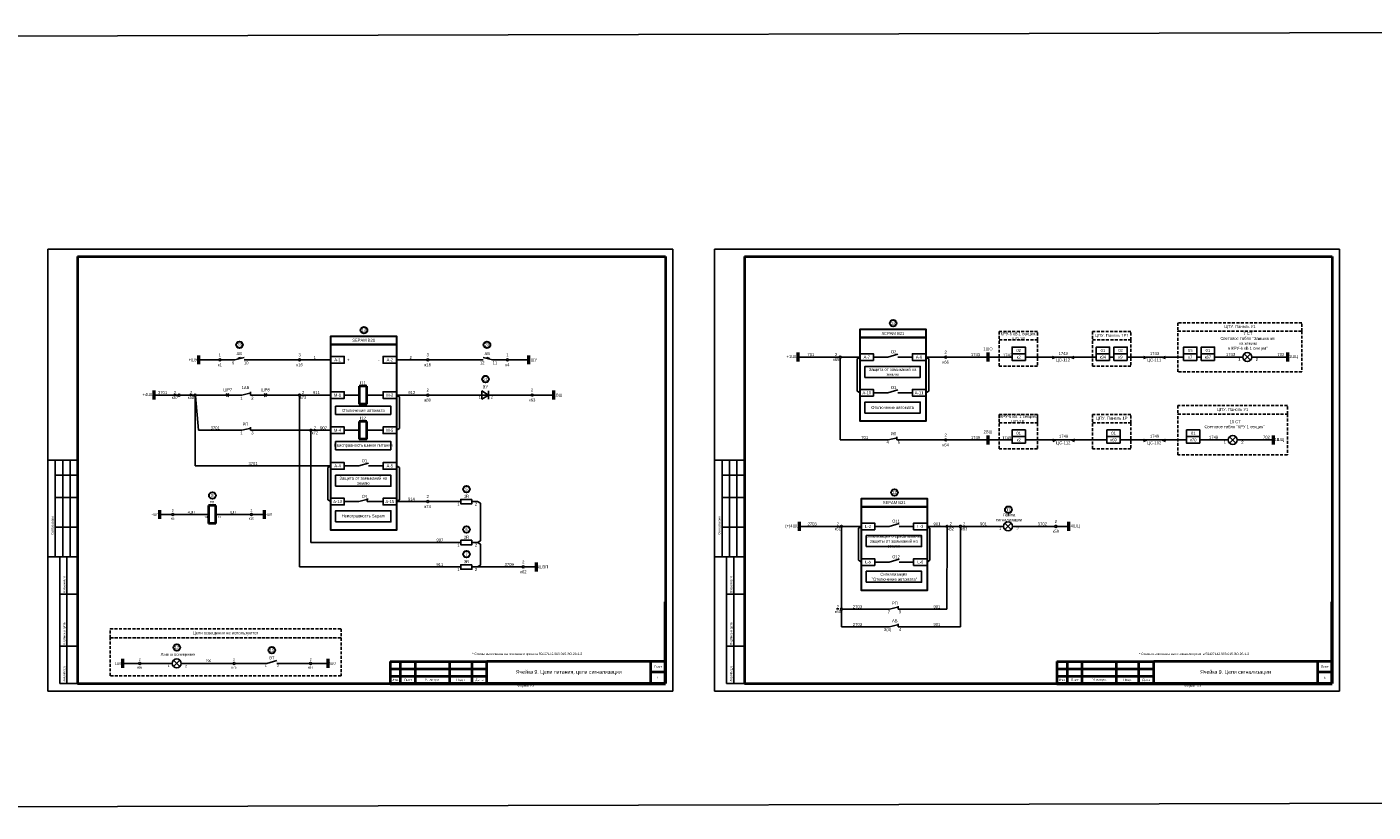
# Model space of a CAD drawing. Header units: millimetres. Extents: x 7700 to 12777, y -2533 to 2568.
# Tile 9 of 74: x 9127 to 10031, y -1612 to -1084. Entities that reach past the tile are written whole.
import ezdxf
from ezdxf.enums import TextEntityAlignment as Align

# ---------------------------------------------------------------- set-up
doc = ezdxf.new("R2010")
doc.units = ezdxf.units.MM
doc.linetypes.add('JIS_02_2.0', pattern=[3, 2, -1])
doc.layers.add('основная 0.5', color=7, linetype='Continuous', lineweight=50)
doc.styles.add('SIMPLEX', font='txt', dxfattribs={"height": 5})

msp = doc.modelspace()

# ---------------------------------------------------------------- hatches: boundary and pattern name
h = msp.add_hatch(color=256)
h.dxf.hatch_style = 1
h.paths.add_polyline_path([(9815.73, -1305.27), (9818.08, -1306.27), (9815.73, -1307.27)])
h = msp.add_hatch(color=256)
h.dxf.hatch_style = 1
h.paths.add_polyline_path([(9830.42, -1307.27), (9828.08, -1306.27), (9830.42, -1305.27)])
h = msp.add_hatch(color=256)
h.dxf.hatch_style = 1
h.paths.add_polyline_path([(9877.09, -1305.27), (9879.43, -1306.27), (9877.09, -1307.27)])
h = msp.add_hatch(color=256)
h.dxf.hatch_style = 1
h.paths.add_polyline_path([(9891.77, -1307.27), (9889.43, -1306.27), (9891.77, -1305.27)])
h = msp.add_hatch(color=256)
h.dxf.hatch_style = 1
h.paths.add_polyline_path([(9816.01, -1360.96), (9818.35, -1361.96), (9816.01, -1362.96)])
h = msp.add_hatch(color=256)
h.dxf.hatch_style = 1
h.paths.add_polyline_path([(9830.7, -1362.96), (9828.35, -1361.96), (9830.7, -1360.96)])
h = msp.add_hatch(color=256)
h.dxf.hatch_style = 1
h.paths.add_polyline_path([(9877.09, -1360.96), (9879.43, -1361.96), (9877.09, -1362.96)])
h = msp.add_hatch(color=256)
h.dxf.hatch_style = 1
h.paths.add_polyline_path([(9891.77, -1362.96), (9889.43, -1361.96), (9891.77, -1360.96)])

# ---------------------------------------------------------------- linework, layer by layer
for p, q in [((9140.68, -1530.78), (9140.68, -1233.73)), ((9140.68, -1233.73), (9560.69, -1233.73)), ((9140.68, -1530.78), (9140.68, -1233.73)), ((9560.69, -1530.78), (9560.69, -1233.73)), ((9560.69, -1530.78), (9560.69, -1233.73)), ((9588.8, -1530.78), (9588.8, -1233.73)), ((9588.8, -1233.73), (10008.81, -1233.73)), ((9588.8, -1530.78), (9588.8, -1233.73)), ((10008.81, -1530.78), (10008.81, -1233.73)), ((10008.81, -1530.78), (10008.81, -1233.73)), ((9242.04, -1308.12), (9255.68, -1308.12)), ((9266.36, -1308.12), (9256.94, -1308.12)), ((9268.54, -1306.96), (9268.69, -1307.57)), ((9270.23, -1306.54), (9270.39, -1307.16)), ((9272.71, -1308.12), (9309.25, -1308.12)), ((9310.5, -1308.12), (9330.87, -1308.12)), ((9395.37, -1308.12), (9375, -1308.12)), ((9433.16, -1308.12), (9396.63, -1308.12)), ((9435.64, -1306.54), (9435.48, -1307.16)), ((9437.34, -1306.96), (9437.18, -1307.57)), ((9439.51, -1308.12), (9448.93, -1308.12)), ((9463.83, -1308.12), (9450.19, -1308.12)), ((9673.2, -1306.9), (9673.2, -1361.96)), ((9673.83, -1306.27), (9686.6, -1306.27)), ((9684.63, -1307.41), (9684.62, -1329.09)), ((9686.6, -1306.27), (9684.63, -1307.41)), ((9705.32, -1306.28), (9695.58, -1306.28)), ((9711.99, -1304.42), (9705.32, -1306.28)), ((9721.71, -1306.28), (9711.99, -1306.28)), ((9743.47, -1306.27), (9730.69, -1306.27)), ((9730.71, -1306.28), (9732.68, -1307.42)), ((9744.72, -1306.27), (9772.48, -1306.27)), ((9788.68, -1306.27), (9772.48, -1306.27)), ((9815.73, -1307.27), (9818.08, -1306.27)), ((9828.08, -1306.27), (9830.42, -1307.27)), ((9857.11, -1306.27), (9854.27, -1306.27)), ((9903.99, -1306.27), (9866.11, -1306.27)), ((9877.09, -1307.27), (9879.43, -1306.27)), ((9889.43, -1306.27), (9891.77, -1307.27)), ((9915.83, -1306.27), (9912.99, -1306.27)), ((9943.76, -1306.27), (9924.83, -1306.27)), ((9973.82, -1306.27), (9949.76, -1306.27)), ((9432.46, -1331.77), (9432.46, -1329.04)), ((9432.46, -1329.04), (9436.93, -1331.77)), ((9436.93, -1331.77), (9436.93, -1329.04)), ((9686.59, -1330.23), (9684.62, -1329.09)), ((9711.99, -1328.38), (9705.32, -1330.24)), ((9239.68, -1379.41), (9239.68, -1332.43)), ((9239.93, -1332.41), (9241.94, -1355.47)), ((9309.87, -1332.43), (9309.87, -1447.3)), ((9310.5, -1331.8), (9330.88, -1331.8)), ((9349.96, -1331.77), (9339.87, -1331.8)), ((9366, -1331.77), (9354.96, -1331.77)), ((9375, -1331.77), (9376.97, -1332.91)), ((9375, -1331.77), (9395.37, -1331.77)), ((9376.97, -1332.91), (9376.97, -1354.3)), ((9396.63, -1331.77), (9465.57, -1331.77)), ((9432.46, -1331.77), (9432.46, -1334.51)), ((9436.93, -1331.77), (9432.46, -1334.51)), ((9436.93, -1331.77), (9436.93, -1334.51)), ((9466.83, -1331.77), (9480.47, -1331.77)), ((9705.32, -1330.24), (9695.58, -1330.24)), ((9721.71, -1330.24), (9711.99, -1330.24)), ((9317.47, -1356.1), (9317.47, -1430.89)), ((9318.1, -1355.47), (9330.88, -1355.47)), ((9349.96, -1355.44), (9339.87, -1355.47)), ((9366, -1355.44), (9354.96, -1355.44)), ((9375, -1355.44), (9376.97, -1354.3)), ((9705.47, -1361.96), (9673.2, -1361.96)), ((9711.26, -1361.96), (9743.47, -1361.96)), ((9744.72, -1361.96), (9772.48, -1361.96)), ((9788.68, -1361.96), (9772.48, -1361.96)), ((9816.01, -1362.96), (9818.35, -1361.96)), ((9828.35, -1361.96), (9830.7, -1362.96)), ((9877.09, -1362.96), (9879.43, -1361.96)), ((9889.43, -1361.96), (9891.77, -1362.96)), ((9934.05, -1361.96), (9915, -1361.96)), ((9964.11, -1361.96), (9940.05, -1361.96)), ((9160.68, -1375.54), (9140.68, -1375.54)), ((9145.68, -1440.54), (9145.68, -1375.54)), ((9150.68, -1440.54), (9150.68, -1375.54)), ((9155.68, -1440.54), (9155.68, -1375.54)), ((9239.68, -1379.41), (9330.89, -1379.4)), ((9328.92, -1380.54), (9328.91, -1402.22)), ((9330.89, -1379.4), (9328.92, -1380.54)), ((9349.61, -1379.41), (9339.87, -1379.41)), ((9356.28, -1377.55), (9349.61, -1379.41)), ((9366, -1379.41), (9356.28, -1379.41)), ((9375, -1379.41), (9376.97, -1380.55)), ((9376.97, -1380.55), (9376.97, -1402.23)), ((9608.8, -1375.54), (9588.8, -1375.54)), ((9593.8, -1440.54), (9593.8, -1375.54)), ((9598.8, -1440.54), (9598.8, -1375.54)), ((9603.8, -1440.54), (9603.8, -1375.54)), ((9145.68, -1385.54), (9160.68, -1385.54)), ((9593.8, -1385.54), (9608.8, -1385.54)), ((9145.68, -1400.54), (9160.68, -1400.54)), ((9330.88, -1403.36), (9328.91, -1402.22)), ((9375, -1403.37), (9376.97, -1402.23)), ((9593.8, -1400.54), (9608.8, -1400.54)), ((9349.61, -1403.37), (9339.87, -1403.37)), ((9366, -1403.37), (9355.4, -1403.37)), ((9375, -1403.37), (9395.37, -1403.37)), ((9396.63, -1403.37), (9418.14, -1403.37)), ((9425.68, -1403.37), (9429.52, -1403.37)), ((9429.52, -1403.37), (9431.49, -1404.52)), ((9431.49, -1404.52), (9431.49, -1429.75)), ((9215.88, -1412.05), (9223.95, -1412.05)), ((9225.28, -1412.05), (9248.56, -1412.05)), ((9253.56, -1412.05), (9276.84, -1412.05)), ((9278.17, -1412.05), (9286.24, -1412.05)), ((9674.68, -1420.03), (9687.46, -1420.03)), ((9687.48, -1420.02), (9685.5, -1421.16)), ((9706.19, -1420.03), (9696.46, -1420.03)), ((9712.86, -1418.16), (9706.19, -1420.03)), ((9744.34, -1420.02), (9731.56, -1420.02)), ((9731.58, -1420.03), (9733.55, -1421.17)), ((9745.62, -1420.03), (9753.31, -1420.03)), ((9789.04, -1420.03), (9817.45, -1420.03)), ((9818.78, -1420.03), (9826.86, -1420.03)), ((9145.68, -1420.54), (9160.68, -1420.54)), ((9593.8, -1420.54), (9608.8, -1420.54)), ((9674.05, -1420.66), (9674.05, -1475.05)), ((9685.5, -1421.16), (9685.49, -1442.84)), ((9733.55, -1421.17), (9733.55, -1442.85)), ((9744.99, -1420.66), (9744.95, -1475.68)), ((9753.97, -1420.69), (9753.97, -1487.56)), ((9317.47, -1430.89), (9418.14, -1430.89)), ((9425.68, -1430.89), (9429.52, -1430.89)), ((9429.52, -1430.89), (9431.49, -1429.75)), ((9429.52, -1430.89), (9431.49, -1432.04)), ((9431.49, -1432.04), (9431.49, -1446.16)), ((9140.68, -1440.54), (9160.68, -1440.54)), ((9148.68, -1525.73), (9148.68, -1440.54)), ((9153.55, -1525.73), (9153.55, -1440.54)), ((9309.87, -1447.3), (9418.14, -1447.3)), ((9425.68, -1447.3), (9429.52, -1447.3)), ((9429.52, -1447.3), (9431.49, -1446.16)), ((9429.52, -1447.3), (9459.56, -1447.3)), ((9460.89, -1447.3), (9468.96, -1447.3)), ((9588.8, -1440.54), (9608.8, -1440.54)), ((9596.8, -1525.73), (9596.8, -1440.54)), ((9601.67, -1525.73), (9601.67, -1440.54)), ((9687.46, -1443.98), (9685.49, -1442.84)), ((9712.86, -1442.13), (9706.19, -1443.99)), ((9722.58, -1443.99), (9712.86, -1443.99)), ((9731.58, -1443.99), (9733.55, -1442.85)), ((9148.68, -1465.54), (9160.68, -1465.54)), ((9596.8, -1465.54), (9608.8, -1465.54)), ((9674.05, -1476.31), (9674.05, -1487.56)), ((9706.33, -1475.68), (9674.68, -1475.68)), ((9712.12, -1475.68), (9744.95, -1475.68)), ((9706.33, -1487.56), (9674.05, -1487.56)), ((9712.12, -1487.56), (9753.97, -1487.56)), ((9148.68, -1500.54), (9160.68, -1500.54)), ((9596.8, -1500.54), (9608.8, -1500.54)), ((9229.47, -1514.25), (9225.22, -1510.02)), ((9225.24, -1514.27), (9229.45, -1510)), ((9294.54, -1510.27), (9287.87, -1512.13)), ((9190.86, -1512.13), (9201.74, -1512.13)), ((9203.07, -1512.13), (9224.34, -1512.13)), ((9230.34, -1512.13), (9265.16, -1512.13)), ((9266.49, -1512.13), (9287.87, -1512.13)), ((9316.62, -1512.13), (9294.54, -1512.13)), ((9328.83, -1512.13), (9317.95, -1512.13)), ((9148.68, -1525.73), (9160.68, -1525.73)), ((9596.8, -1525.73), (9608.8, -1525.73)), ((9140.68, -1530.78), (9560.69, -1530.78)), ((9588.8, -1530.78), (10008.81, -1530.78))]:
    msp.add_line(p, q)
at = {"lineweight": 40}
for p, q in [((9160.68, -1238.73), (9555.77, -1238.73)), ((9555.77, -1238.73), (9555.77, -1525.73)), ((9608.8, -1238.73), (10003.89, -1238.73)), ((10003.89, -1238.73), (10003.89, -1525.73)), ((9354.96, -1325.8), (9349.96, -1325.8)), ((9349.96, -1325.8), (9349.96, -1337.8)), ((9354.96, -1337.8), (9354.96, -1325.8)), ((9354.96, -1337.8), (9349.96, -1337.8)), ((9354.96, -1349.47), (9349.96, -1349.47)), ((9349.96, -1349.47), (9349.96, -1361.47)), ((9354.96, -1361.47), (9354.96, -1349.47)), ((9354.96, -1361.47), (9349.96, -1361.47)), ((9253.56, -1406.05), (9248.56, -1406.05)), ((9248.56, -1406.05), (9248.56, -1418.05)), ((9253.56, -1418.05), (9253.56, -1406.05)), ((9253.56, -1418.05), (9248.56, -1418.05)), ((9370.77, -1510.74), (9435.77, -1510.74)), ((9545.77, -1510.73), (9545.77, -1525.73)), ((9818.89, -1510.74), (9883.89, -1510.74)), ((9993.89, -1510.73), (9993.89, -1525.73)), ((9370.77, -1515.74), (9435.77, -1515.74)), ((9545.77, -1517.73), (9555.77, -1517.73)), ((9818.89, -1515.74), (9883.89, -1515.74)), ((9993.89, -1517.73), (10003.89, -1517.73)), ((9160.68, -1525.73), (9555.77, -1525.73)), ((9370.77, -1520.74), (9435.77, -1520.74)), ((9608.8, -1525.73), (10003.89, -1525.73)), ((9818.89, -1520.74), (9883.89, -1520.74))]:
    msp.add_line(p, q, dxfattribs=at)
at = {"linetype": 'Continuous', "lineweight": 40}
for p, q in [((9160.68, -1238.73), (9160.68, -1525.73)), ((9608.8, -1238.73), (9608.8, -1525.73))]:
    msp.add_line(p, q, dxfattribs=at)
at = {"color": 1, "lineweight": 50}
for p, q in [((9242.04, -1305.12), (9242.04, -1311.12)), ((9644.82, -1303.27), (9644.82, -1309.27)), ((9211.84, -1328.8), (9211.84, -1334.8)), ((9215.88, -1415.05), (9215.88, -1409.05)), ((9645.67, -1417.03), (9645.67, -1423.03)), ((9468.96, -1444.3), (9468.96, -1450.3))]:
    msp.add_line(p, q, dxfattribs=at)
at = {"color": 7}
for p, q in [((9266.36, -1308.12), (9272.71, -1306.6)), ((9268.54, -1306.96), (9270.23, -1306.54)), ((9439.51, -1308.12), (9433.16, -1306.6)), ((9437.34, -1306.96), (9435.64, -1306.54)), ((9672.57, -1306.27), (9644.82, -1306.27)), ((9732.68, -1307.42), (9732.68, -1329.1)), ((9845.27, -1306.27), (9797.68, -1306.27)), ((9276.82, -1331.8), (9276.82, -1329.7)), ((9730.71, -1330.24), (9732.68, -1329.1)), ((9228.27, -1331.8), (9211.84, -1331.8)), ((9239.05, -1331.8), (9229.53, -1331.8)), ((9240.3, -1331.8), (9260.27, -1331.8)), ((9261.3, -1331.8), (9271.03, -1331.8)), ((9271.03, -1331.8), (9277.38, -1330.28)), ((9276.82, -1331.8), (9287.1, -1331.8)), ((9288.14, -1331.8), (9309.21, -1331.8)), ((9241.94, -1355.47), (9271.03, -1355.47)), ((9271.03, -1355.47), (9277.38, -1353.95)), ((9276.82, -1355.47), (9276.82, -1353.38)), ((9276.82, -1355.47), (9316.81, -1355.47)), ((9705.47, -1361.96), (9711.82, -1360.44)), ((9711.26, -1361.96), (9711.26, -1359.86)), ((9852.41, -1361.96), (9797.68, -1361.96)), ((9906, -1361.96), (9861.41, -1361.96)), ((9349.61, -1403.37), (9355.96, -1401.85)), ((9355.4, -1403.37), (9355.4, -1401.28)), ((9673.42, -1420.03), (9645.67, -1420.03)), ((9722.58, -1420.03), (9712.86, -1420.03)), ((9754.63, -1420.03), (9783.04, -1420.03)), ((9706.19, -1443.99), (9696.46, -1443.99)), ((9706.33, -1475.68), (9712.67, -1474.16)), ((9712.12, -1475.68), (9712.12, -1473.59)), ((9706.33, -1487.56), (9712.67, -1486.04)), ((9712.12, -1487.56), (9712.12, -1485.46))]:
    msp.add_line(p, q, dxfattribs=at)
at = {"color": 5, "lineweight": 50}
for p, q in [((9463.83, -1305.12), (9463.83, -1311.12)), ((9973.82, -1303.27), (9973.82, -1309.27)), ((9964.11, -1358.96), (9964.11, -1364.96)), ((9286.24, -1415.05), (9286.24, -1409.05)), ((9826.86, -1423.03), (9826.86, -1417.03))]:
    msp.add_line(p, q, dxfattribs=at)
at = {"lineweight": 50}
for p, q in [((9772.48, -1303.27), (9772.48, -1309.27)), ((9480.47, -1328.77), (9480.47, -1334.77)), ((9772.48, -1358.96), (9772.48, -1364.96)), ((9190.86, -1509.13), (9190.86, -1515.13)), ((9328.83, -1509.13), (9328.83, -1515.13))]:
    msp.add_line(p, q, dxfattribs=at)
at = {"color": 2}
for p, q in [((9948.89, -1308.39), (9944.63, -1304.15)), ((9944.65, -1308.41), (9948.87, -1304.13)), ((9939.18, -1364.07), (9934.93, -1359.84)), ((9934.95, -1364.09), (9939.16, -1359.82)), ((9788.17, -1422.14), (9783.92, -1417.91)), ((9783.94, -1422.16), (9788.15, -1417.89))]:
    msp.add_line(p, q, dxfattribs=at)
at = {"linetype": 'Continuous'}
for p, q in [((9160.68, -1384.72), (9160.68, -1404.72)), ((9608.8, -1384.72), (9608.8, -1404.72)), ((9160.68, -1424.72), (9160.68, -1444.72)), ((9608.8, -1424.72), (9608.8, -1444.72))]:
    msp.add_line(p, q, dxfattribs=at)
at = {"color": 2}
msp.add_lwpolyline([(7699.67, -1094.2), (11550.27, -1084.4), (11550.27, -1602.23), (7699.67, -1612.03)], close=True, dxfattribs=at)
at = {"color": 32, "linetype": 'JIS_02_2.0', "true_color": 0xcd6928}
for points in [[(9983.49, -1283.2), (9983.49, -1283.2), (9900.23, -1283.2), (9900.23, -1288.88), (9983.49, -1288.88), (9983.49, -1283.2)], [(9805.89, -1289.1), (9805.89, -1289.1), (9780.09, -1289.1), (9780.09, -1294.79), (9805.89, -1294.79), (9805.89, -1289.1)], [(9868.63, -1289.1), (9868.63, -1289.1), (9842.83, -1289.1), (9842.83, -1294.79), (9868.63, -1294.79), (9868.63, -1289.1)], [(9973.79, -1338.88), (9973.79, -1338.88), (9900.23, -1338.88), (9900.23, -1344.57), (9973.79, -1344.57), (9973.79, -1338.88)], [(9805.89, -1344.79), (9805.89, -1344.79), (9780.09, -1344.79), (9780.09, -1350.48), (9805.89, -1350.48), (9805.89, -1344.79)], [(9868.63, -1344.79), (9868.63, -1344.79), (9842.83, -1344.79), (9842.83, -1350.48), (9868.63, -1350.48), (9868.63, -1344.79)]]:
    msp.add_lwpolyline(points, dxfattribs=at)
at = {"lineweight": 30}
for points in [[(9330.87, -1292.14), (9330.87, -1292.14), (9375, -1292.14), (9375, -1297.83), (9330.87, -1297.83), (9330.87, -1292.14)], [(9686.58, -1287.51), (9686.58, -1287.51), (9730.71, -1287.51), (9730.71, -1293.2), (9686.58, -1293.2), (9686.58, -1287.51)], [(9687.46, -1401.26), (9687.46, -1401.26), (9731.58, -1401.26), (9731.58, -1406.94), (9687.46, -1406.94), (9687.46, -1401.26)]]:
    msp.add_lwpolyline(points, dxfattribs=at)
for points in [[(9686.58, -1293.2), (9730.71, -1293.2), (9730.71, -1349.42), (9686.58, -1349.42)], [(9330.87, -1297.83), (9375, -1297.83), (9375, -1422.55), (9330.87, -1422.55)], [(9687.46, -1406.94), (9731.58, -1406.94), (9731.58, -1463.17), (9687.46, -1463.17)]]:
    msp.add_lwpolyline(points, close=True, dxfattribs=at)
at = {"color": 32, "linetype": 'JIS_02_2.0', "true_color": 0xcd6928}
for points in [[(9900.23, -1288.88), (9983.49, -1288.88), (9983.49, -1316.26), (9900.23, -1316.26)], [(9780.09, -1294.79), (9805.89, -1294.79), (9805.89, -1312.3), (9780.09, -1312.3)], [(9842.83, -1294.79), (9868.63, -1294.79), (9868.63, -1312.3), (9842.83, -1312.3)], [(9780.09, -1344.79), (9805.89, -1344.79), (9805.89, -1367.99), (9780.09, -1367.99)], [(9900.23, -1344.57), (9973.79, -1344.57), (9973.79, -1371.95), (9900.23, -1371.95)], [(9842.83, -1350.48), (9868.63, -1350.48), (9868.63, -1367.99), (9842.83, -1367.99)]]:
    msp.add_lwpolyline(points, close=True, dxfattribs=at)
at = {"color": 7}
for points in [[(9797.68, -1304.02), (9788.68, -1304.02), (9788.68, -1299.52), (9797.68, -1299.52)], [(9854.27, -1304.02), (9845.27, -1304.02), (9845.27, -1299.52), (9854.27, -1299.52)], [(9866.11, -1304.02), (9857.11, -1304.02), (9857.11, -1299.52), (9866.11, -1299.52)], [(9912.99, -1304.02), (9903.99, -1304.02), (9903.99, -1299.52), (9912.99, -1299.52)], [(9924.83, -1304.02), (9915.83, -1304.02), (9915.83, -1299.52), (9924.83, -1299.52)], [(9797.68, -1308.52), (9788.68, -1308.52), (9788.68, -1304.02), (9797.68, -1304.02)], [(9854.27, -1308.52), (9845.27, -1308.52), (9845.27, -1304.02), (9854.27, -1304.02)], [(9866.11, -1308.52), (9857.11, -1308.52), (9857.11, -1304.02), (9866.11, -1304.02)], [(9912.99, -1308.52), (9903.99, -1308.52), (9903.99, -1304.02), (9912.99, -1304.02)], [(9924.83, -1308.52), (9915.83, -1308.52), (9915.83, -1304.02), (9924.83, -1304.02)], [(9689.8, -1319.92), (9727.02, -1319.92), (9727.02, -1312.5), (9689.8, -1312.5)], [(9797.68, -1359.71), (9788.68, -1359.71), (9788.68, -1355.21), (9797.68, -1355.21)], [(9861.41, -1359.71), (9852.41, -1359.71), (9852.41, -1355.21), (9861.41, -1355.21)], [(9915, -1359.71), (9906, -1359.71), (9906, -1355.21), (9915, -1355.21)], [(9797.68, -1364.21), (9788.68, -1364.21), (9788.68, -1359.71), (9797.68, -1359.71)], [(9861.41, -1364.21), (9852.41, -1364.21), (9852.41, -1359.71), (9861.41, -1359.71)], [(9915, -1364.21), (9906, -1364.21), (9906, -1359.71), (9915, -1359.71)], [(9425.68, -1401.87), (9418.14, -1401.87), (9418.14, -1404.87), (9425.68, -1404.87)], [(9731.58, -1422.28), (9722.58, -1422.28), (9722.58, -1417.78), (9731.58, -1417.78)], [(9425.68, -1429.39), (9418.14, -1429.39), (9418.14, -1432.39), (9425.68, -1432.39)], [(9425.68, -1445.8), (9418.14, -1445.8), (9418.14, -1448.8), (9425.68, -1448.8)], [(9687.46, -1446.24), (9696.46, -1446.24), (9696.46, -1441.74), (9687.46, -1441.74)]]:
    msp.add_lwpolyline(points, close=True, dxfattribs=at)
for points in [[(9330.87, -1310.37), (9339.87, -1310.37), (9339.87, -1305.87), (9330.87, -1305.87)], [(9375, -1310.37), (9366, -1310.37), (9366, -1305.87), (9375, -1305.87)], [(9686.58, -1308.53), (9695.58, -1308.53), (9695.58, -1304.03), (9686.58, -1304.03)], [(9730.71, -1308.53), (9721.71, -1308.53), (9721.71, -1304.03), (9730.71, -1304.03)], [(9330.87, -1334.05), (9339.87, -1334.05), (9339.87, -1329.55), (9330.87, -1329.55)], [(9375, -1334.02), (9366, -1334.02), (9366, -1329.52), (9375, -1329.52)], [(9686.58, -1332.49), (9695.58, -1332.49), (9695.58, -1327.99), (9686.58, -1327.99)], [(9730.71, -1332.49), (9721.71, -1332.49), (9721.71, -1327.99), (9730.71, -1327.99)], [(9689.8, -1343.88), (9727.02, -1343.88), (9727.02, -1336.47), (9689.8, -1336.47)], [(9371.31, -1344.84), (9334.09, -1344.84), (9334.09, -1339.33), (9371.31, -1339.33)], [(9330.87, -1357.72), (9339.87, -1357.72), (9339.87, -1353.22), (9330.87, -1353.22)], [(9375, -1357.69), (9366, -1357.69), (9366, -1353.19), (9375, -1353.19)], [(9371.31, -1368.51), (9334.09, -1368.51), (9334.09, -1363.01), (9371.31, -1363.01)], [(9330.87, -1381.66), (9339.87, -1381.66), (9339.87, -1377.16), (9330.87, -1377.16)], [(9375, -1381.66), (9366, -1381.66), (9366, -1377.16), (9375, -1377.16)], [(9334.09, -1393.05), (9371.31, -1393.05), (9371.31, -1385.63), (9334.09, -1385.63)], [(9330.87, -1405.62), (9339.87, -1405.62), (9339.87, -1401.12), (9330.87, -1401.12)], [(9375, -1405.62), (9366, -1405.62), (9366, -1401.12), (9375, -1401.12)], [(9334.09, -1417.01), (9371.31, -1417.01), (9371.31, -1409.59), (9334.09, -1409.59)], [(9687.46, -1422.28), (9696.46, -1422.28), (9696.46, -1417.78), (9687.46, -1417.78)], [(9690.67, -1433.66), (9727.89, -1433.66), (9727.89, -1426.25), (9690.67, -1426.25)], [(9731.58, -1446.24), (9722.58, -1446.24), (9722.58, -1441.74), (9731.58, -1441.74)], [(9690.67, -1457.63), (9727.89, -1457.63), (9727.89, -1450.21), (9690.67, -1450.21)]]:
    msp.add_lwpolyline(points, close=True)
for points in [[(9261.3, -1330.77), (9260.27, -1331.8), (9261.3, -1332.83)], [(9262.33, -1330.77), (9261.3, -1331.8), (9262.33, -1332.83)], [(9286.07, -1330.77), (9287.1, -1331.8), (9286.07, -1332.83)], [(9287.1, -1330.77), (9288.14, -1331.8), (9287.1, -1332.83)]]:
    msp.add_lwpolyline(points, dxfattribs=at)
at = {"linetype": 'JIS_02_2.0'}
for points in [[(9182.52, -1488.89), (9337.72, -1488.89), (9337.72, -1495.02), (9182.52, -1495.02)], [(9182.52, -1495.02), (9337.72, -1495.02), (9337.72, -1520.44), (9182.52, -1520.44)]]:
    msp.add_lwpolyline(points, close=True, dxfattribs=at)
at = {"lineweight": 30}
for centre in [(9708.86, -1283.49), (9353.15, -1288.13), (9269.47, -1298), (9435.82, -1298), (9434.84, -1321.04), (9422.05, -1395.07), (9251.27, -1399.33), (9709.73, -1397.24), (9786.25, -1408.83), (9422.05, -1422.19), (9422.05, -1438.76), (9227.34, -1501.41), (9291.21, -1503.21)]:
    msp.add_circle(centre, 2.25, dxfattribs=at)
for centre, radius in [((9256.31, -1308.12), 0.629), ((9309.87, -1308.12), 0.629), ((9396, -1308.12), 0.629), ((9449.56, -1308.12), 0.629), ((9673.2, -1306.27), 0.629), ((9744.1, -1306.27), 0.629), ((9309.87, -1331.8), 0.629), ((9396, -1331.8), 0.629), ((9466.2, -1331.77), 0.629), ((9317.47, -1355.47), 0.629), ((9744.1, -1361.96), 0.629), ((9396, -1403.37), 0.629), ((9224.62, -1412.05), 0.663), ((9277.51, -1412.05), 0.663), ((9674.05, -1420.03), 0.629), ((9744.99, -1420.03), 0.629), ((9753.97, -1420.03), 0.663), ((9818.12, -1420.03), 0.663), ((9460.23, -1447.3), 0.663), ((9674.05, -1475.68), 0.629), ((9227.34, -1512.13), 3), ((9202.41, -1512.13), 0.663), ((9265.82, -1512.13), 0.663), ((9317.28, -1512.13), 0.663)]:
    msp.add_circle(centre, radius)
at = {"color": 7}
for centre, radius in [((9946.76, -1306.27), 3), ((9228.9, -1331.8), 0.629), ((9239.68, -1331.8), 0.629), ((9937.05, -1361.96), 3), ((9786.04, -1420.03), 3)]:
    msp.add_circle(centre, radius, dxfattribs=at)
at = {"layer": 'основная 0.5', "color": 0}
for p, q in [((9555.77, -1525.73), (9555.77, -1470.73)), ((10003.89, -1525.73), (10003.89, -1470.73)), ((9370.77, -1525.73), (9555.77, -1525.73)), ((9818.89, -1525.73), (10003.89, -1525.73))]:
    msp.add_line(p, q, dxfattribs=at)
at = {"layer": 'основная 0.5', "lineweight": 40}
for p, q in [((9370.77, -1510.74), (9370.77, -1525.73)), ((9377.77, -1525.73), (9377.77, -1510.74)), ((9387.77, -1525.73), (9387.77, -1510.74)), ((9410.77, -1525.73), (9410.77, -1510.74)), ((9425.77, -1525.73), (9425.77, -1510.74)), ((9435.77, -1525.73), (9435.77, -1510.73)), ((9435.77, -1510.73), (9555.77, -1510.73)), ((9818.89, -1510.74), (9818.89, -1525.73)), ((9825.89, -1525.73), (9825.89, -1510.74)), ((9835.89, -1525.73), (9835.89, -1510.74)), ((9858.89, -1525.73), (9858.89, -1510.74)), ((9873.89, -1525.73), (9873.89, -1510.74)), ((9883.89, -1525.73), (9883.89, -1510.73)), ((9883.89, -1510.73), (10003.89, -1510.73))]:
    msp.add_line(p, q, dxfattribs=at)

# ---------------------------------------------------------------- texts
at = {"color": 7, "style": 'SIMPLEX'}
for s, p in [('О2', (9707.28, -1303.77)), ('12', (9431.07, -1311.12)), ('11', (9439.66, -1311.11)), ('1', (9940.64, -1308.62)), ('2', (9952.44, -1308.82)), ('О3', (9707.28, -1327.73)), ('1', (9270.1, -1334.86)), ('2', (9277.37, -1334.87)), ('1', (9430.22, -1334.22)), ('2', (9438.31, -1334.22)), ('1', (9270.1, -1358.21)), ('3', (9277.37, -1358.22)), ('РП', (9707.17, -1358.94)), ('4', (9704.32, -1364.49)), ('6', (9711.81, -1364.5)), ('1', (9930.93, -1364.31)), ('2', (9942.73, -1364.51)), ('О1', (9351.57, -1376.9)), ('О4', (9351.57, -1400.86)), ('О11', (9708.15, -1417.52)), ('1', (9779.92, -1422.38)), ('2', (9791.72, -1422.58)), ('О12', (9708.15, -1441.48)), ('РП', (9708.02, -1472.67)), ('7', (9705.17, -1478.43)), ('АВ', (9708.02, -1484.54)), ('9', (9712.66, -1478.44))]:
    msp.add_text(s, height=2, dxfattribs=at).set_placement(p)
for s, p in [('9', (9264.49, -1311.11)), ('10', (9272.44, -1311.12))]:
    msp.add_text(s, height=2, rotation=360, dxfattribs=at).set_placement(p)
at = {"color": 4, "style": 'SIMPLEX'}
for s, p in [('ЦС-112', (9822.85, -1309.21)), ('ЦС-111', (9884.2, -1309.21)), ('ЦС-112', (9823.13, -1364.89)), ('ЦС-102', (9884.2, -1364.89))]:
    msp.add_text(s, height=2, dxfattribs=at).set_placement(p, align=Align.CENTER)
at = {"linetype": 'Continuous', "style": 'SIMPLEX'}
for s, p in [('Согласовано', (9144.51, -1425.67)), ('Согласовано', (9592.63, -1425.67)), ('Взам.инв.N', (9152.51, -1464.67)), ('Взам.инв.N', (9600.63, -1464.67)), ('Подпись и дата', (9152.51, -1499.67)), ('Подпись и дата', (9600.63, -1499.67)), ('Инв.Nподл.', (9152.51, -1524.67)), ('Инв.Nподл.', (9600.63, -1524.67))]:
    msp.add_text(s, height=1.5, rotation=90, dxfattribs=at).set_placement(p)
at = {"style": 'SIMPLEX'}
for s, height, p in [('14', 1.5, (9245.78, -1414.5)), ('13', 1.5, (9254.9, -1414.5)), ('3(4)', 2, (9702.62, -1490.43)), ('4', 2, (9712.66, -1490.44)), ('1', 1.5, (9221.23, -1514.49)), ('2', 1.5, (9233.02, -1514.68))]:
    msp.add_text(s, height=height, dxfattribs=at).set_placement(p)
at = {"char_height": 2, "attachment_point": 5, "style": 'SIMPLEX'}
for s, insert, width in [('12', (9708.86, -1283.49), 4.3874), ('SEPAM B21', (9352.94, -1294.99), 44.125), ('12', (9353.15, -1288.13), 4.3874), ('SEPAM B21', (9708.65, -1290.35), 44.125), ('23', (9269.47, -1298), 4.3874), ('23', (9435.82, -1298), 4.3874), ('\\pt0;3\\P\\Pк16', (9309.87, -1308.12), 4.4043), ('21', (9434.84, -1321.04), 4.3874), ('8', (9251.27, -1399.33), 4.3874), ('5', (9422.05, -1395.07), 4.3874), ('12', (9709.73, -1397.24), 4.3874), ('11', (9786.25, -1408.83), 4.3874), ('6', (9422.05, -1422.19), 4.3874), ('7', (9422.05, -1438.76), 4.3874), ('3R', (9422.04, -1443.77), 5), ('17', (9227.34, -1501.41), 4.3874), ('15', (9291.21, -1503.21), 4.3874)]:
    msp.add_mtext(s, dxfattribs=dict(at, insert=insert, width=width))
at = {"color": 7, "attachment_point": 5, "style": 'SIMPLEX'}
for s, insert, char_height, width in [('{\\C256;КРУ-6 кВ.1 секция. ШП-1Р}', (9792.99, -1292.27), 2, 25.8081), ('{\\C256;ЦПУ. Панель 1Р1}', (9855.73, -1291.95), 2, 25.8081), ('\\P\\P7 СТ\\PСветовое табло "Замыкание на землю \\Pв КРУ-6 кВ 1 секция"', (9947.19, -1292.32), 2, 39.2453), ('{\\C256;ЦПУ. Панель У1}', (9941.86, -1286.04), 2, 83.2671), ('АВ', (9269.36, -1303.92), 2, 6.6478), ('АВ', (9436, -1303.92), 2, 6.6478), ('2\\P\\Pк66', (9744.1, -1306.27), 2, 8.3508), ('1ШО', (9772.54, -1300.75), 2, 9), ('02', (9793.18, -1301.77), 2, 9), ('1743', (9823.08, -1303.82), 2, 9), ('01', (9849.77, -1301.77), 2, 9), ('02', (9861.61, -1301.77), 2, 9), ('1743', (9884.43, -1303.82), 2, 9), ('05', (9908.49, -1301.77), 2, 9), ('01', (9920.33, -1301.77), 2, 9), ('+ШУ', (9238.27, -1308.09), 2, 8.1406), ('1\\P{\\L\\P}к1', (9256.31, -1308.12), 2, 6.6478), ('1', (9320.02, -1306.5), 2, 6.6478), ('A-1', (9335.37, -1308.12), 2, 8.9989), ('+', (9342.68, -1308.12), 2, 6.6478), ('-', (9363.19, -1308.12), 2, 6.6478), ('A-2', (9370.5, -1308.12), 2, 9), ('2', (9384.58, -1306.5), 2, 6.6478), ('3{\\L\\P\\P}к18', (9396, -1308.12), 2, 6.6478), ('1\\P{\\L\\P}к4', (9449.56, -1308.12), 2, 6.6478), ('-ШУ', (9466.86, -1308.12), 2, 6.6478), ('+1ШЦ', (9640.99, -1306.27), 2, 7.6578), ('701', (9653.48, -1304.65), 2, 9), ('2\\Pк65', (9670.54, -1306.27), 2, 9), ('A-7', (9691.08, -1306.28), 2, 9), ('A-8', (9726.21, -1306.28), 2, 9), ('1743', (9764.12, -1304.65), 2, 9), ('1743', (9785.67, -1304.97), 2, 9), ('к2', (9793.18, -1306.27), 2, 9), ('к94', (9849.77, -1306.27), 2, 9), ('к9', (9861.61, -1306.27), 2, 9), ('к7', (9908.49, -1306.27), 2, 9), ('к67', (9920.33, -1306.27), 2, 9), ('1743', (9935.57, -1304.46), 2, 9), ('702', (9969.34, -1304.46), 2, 9), ('Защита от замыканий на землю', (9708.41, -1316.21), 2, 37.2194), ('3701', (9217.81, -1330.18), 2, 6.6478), ('{\\L2}\\Pк57', (9226.13, -1331.8), 2, 6.6478), ('{\\L2}\\Pк58', (9236.9, -1331.8), 2, 6.6478), ('ШР7', (9261.59, -1328.26), 2, 6.6478), ('1АВ', (9273.5, -1326.81), 2, 6.6478), ('ШР8', (9286.82, -1328.26), 2, 6.6478), ('2\\Pк73', (9312.21, -1331.8), 2, 6.6478), ('911', (9321.18, -1330.18), 2, 6.6478), ('I11', (9352.46, -1323.55), 2, 6.6478), ('912', (9385.26, -1330.15), 2, 6.6478), ('2\\P\\Pк80', (9396, -1331.8), 2, 6.6478), ('\\pt8;ВУ', (9434.7, -1326.21), 2, 6.6478), ('2\\P{\\L\\P}к63', (9466.2, -1331.77), 2, 6.6478), ('A-10', (9691.08, -1330.24), 2, 9), ('A-11', (9726.21, -1330.24), 2, 9), ('+4ШЦ', (9208.17, -1331.8), 2, 7.3437), ('M-1', (9335.37, -1331.8), 2, 9), ('M-2', (9370.5, -1331.77), 2, 9), ('1ВШ', (9483.58, -1331.77), 2, 6.6478), ('Отключение автомата', (9708.41, -1340.17), 2, 37.2194), ('Отключение автомата ', (9352.7, -1342.09), 2, 37.2194), ('I12', (9352.46, -1347.22), 2, 6.6478), ('{\\C256;КРУ-6 кВ. 1 секция. ШП-1Р.}', (9792.99, -1347.91), 2, 25.8081), ('{\\C256;ЦПУ. Панель 1Р}', (9855.73, -1347.63), 2, 25.8081), ('{\\C256;ЦПУ. Панель У1}', (9937.01, -1341.72), 2, 73.5619), ('3701', (9253.15, -1353.85), 2, 6.6478), ('РП', (9273.5, -1351.41), 2, 6.6478), ('2\\Pк72', (9320.13, -1355.47), 2, 6.6478), ('907', (9326.01, -1353.85), 2, 6.6478), ('M-4', (9335.37, -1355.47), 2, 9), ('M-5', (9370.5, -1355.44), 2, 9), ('2ВШ', (9772.54, -1356.43), 2, 9), ('01', (9793.18, -1357.46), 2, 9), ('01', (9856.91, -1357.46), 2, 9), ('01', (9910.5, -1357.46), 2, 9), ('\\P\\P 10 СТ\\PСветовое табло "КРУ 1 секция"', (9938.26, -1348.34), 2, 41.864), ('Неисправность шинок питания', (9352.7, -1365.76), 2, 37.2194), ('701', (9689.67, -1360.33), 2, 9), ('2\\P\\Pк64', (9744.1, -1361.96), 2, 9), ('1749', (9764.12, -1360.33), 2, 9), ('1749', (9785.1, -1360.49), 2, 9), ('к2', (9793.18, -1361.96), 2, 9), ('1749', (9823.35, -1359.51), 2, 9), ('к69', (9856.91, -1361.96), 2, 9), ('1749', (9884.43, -1359.51), 2, 9), ('к70', (9910.5, -1361.96), 2, 9), ('1749', (9924.15, -1360.14), 2, 9), ('702', (9959.64, -1360.14), 2, 9), ('-1ШЦ', (9967.69, -1361.96), 2, 73.5619), ('3701', (9278.59, -1377.79), 2, 6.6478), ('A-4', (9335.37, -1379.41), 2, 6.6478), ('A-5', (9370.5, -1379.41), 2, 6.6478), ('Защита от замыканий на землю', (9352.7, -1389.34), 2, 37.2194), ('A-13', (9335.37, -1403.37), 2, 6.6478), ('A-15', (9370.5, -1403.37), 2, 6.6478), ('914', (9385.03, -1401.73), 2, 6.6478), ('2\\P\\Pк74', (9396, -1403.37), 2, 6.6478), ('1R', (9422.04, -1399.83), 2, 6.6478), ('+ШП', (9212.71, -1412.05), 1.6, 6.3431), ('+ШП', (9237.08, -1410.43), 1.6, 6.6478), ('РП', (9251.06, -1403.8), 1.6, 5), ('-ШП', (9264.84, -1410.43), 1.6, 6.6478), ('-ШП', (9289.42, -1412.05), 1.6, 6.3431), ('1', (9416.65, -1405.07), 2, 6.6478), ('2', (9428.43, -1405.07), 2, 6.6478), ('{\\C256;SEPAM B21}', (9709.52, -1404.1), 2, 44.125), ('Лампа сигнализации', (9786.69, -1414.21), 2, 21.3817), ('Неисправность Sepam', (9352.7, -1413.3), 2, 37.2194), ('(+)4ШЦ', (9641, -1420.03), 2, 9.3391), ('2703', (9654.34, -1418.4), 2, 9), ('2\\Pк61', (9671.58, -1420.03), 2, 9), ('L-2', (9691.96, -1420.03), 2, 9), ('L-3', (9727.08, -1420.03), 2, 9), ('901', (9738.25, -1418.4), 2, 9), ('2\\Pк82', (9747.46, -1420.03), 2, 9), ('2\\Pк83', (9756.49, -1420.03), 2, 9), ('901', (9769.53, -1418.4), 2, 9), ('3702', (9809.06, -1418.4), 2, 9), ('2\\P\\Pк59', (9818.12, -1420.03), 2, 9), ('-4ШЦ', (9830.69, -1420.03), 2, 7.6715), ('907', (9404.16, -1429.25), 2, 6.6478), ('2R', (9422.04, -1427.36), 2, 6.6478), ('Сигализация о срабатывании защиты от замыканий на землю', (9709.28, -1429.96), 2, 37.2194), ('1', (9416.65, -1432.59), 2, 6.6478), ('2', (9428.43, -1432.59), 2, 6.6478), ('911', (9404.16, -1445.67), 2, 6.6478), ('3709', (9450.73, -1445.68), 2, 6.6478), ('2\\P\\Pк62', (9460.23, -1447.3), 2, 6.6478), ('4ШЗП', (9473.08, -1447.3), 2, 8.6543), ('L-5', (9691.96, -1443.99), 2, 9), ('L-6', (9727.08, -1443.99), 2, 9), ('1', (9416.65, -1449), 2, 6.6478), ('2', (9428.43, -1449), 2, 6.6478), ('Сигнализация\\P "Отключение автомата"', (9709.28, -1453.92), 2, 37.2194), ('{\\L2}\\Pк60', (9671.58, -1475.68), 2, 9), ('2703', (9684.81, -1474.06), 2, 9), ('901', (9738.21, -1474.06), 2, 9), ('{\\C256;Цепи освещения не используются}', (9260.12, -1491.95), 2, 155.2016), ('2703', (9684.81, -1485.93), 2, 9), ('901', (9738.22, -1485.93), 2, 9), ('2\\P\\Pк66', (9202.41, -1512.13), 1.6, 9), ('790', (9248.69, -1510.4), 1.6, 6.6478), ('2\\P\\Pк75', (9265.82, -1512.13), 1.6, 9), ('2\\P\\Pк67', (9317.28, -1512.13), 1.6, 9), ('1ШО', (9188.21, -1512.13), 1.6, 5.3011), ('1', (9287.19, -1513.76), 1.6, 1.7943), ('2', (9295.37, -1513.74), 1.6, 3.5744), ('2ШО', (9331.7, -1512.13), 1.6, 5.7409)]:
    msp.add_mtext(s, dxfattribs=dict(at, insert=insert, char_height=char_height, width=width))
at = {"linetype": 'JIS_02_2.0', "insert": (9977.39, -1306.27), "char_height": 2, "width": 9, "attachment_point": 5, "style": 'SIMPLEX'}
msp.add_mtext('-1ШЦ', dxfattribs=at)
at = {"color": 7, "char_height": 1.6, "width": 3.6193, "attachment_point": 5, "style": 'SIMPLEX'}
for s, insert, rotation in [('3\\P\\Pк8', (9224.62, -1412.05), 0), ('3\\P\\Pк10', (9277.51, -1412.05), 360)]:
    msp.add_mtext(s, dxfattribs=dict(at, insert=insert, rotation=rotation))
at = {"lineweight": 50, "char_height": 2, "attachment_point": 5, "style": 'SIMPLEX'}
for s, insert, width in [('Лампа освещения', (9228.13, -1506.32), 30.251), ('ВТ', (9291.21, -1508.31), 5.978)]:
    msp.add_mtext(s, dxfattribs=dict(at, insert=insert, width=width))
at = {"lineweight": 35, "attachment_point": 5, "line_spacing_factor": 0.8, "style": 'SIMPLEX'}
for s, insert, char_height, width in [('\\pi-4.8,l6.4,t6.4;*^IСхемы выполнены на основании проекта 59427142.903.015.ЭО.26.1-2', (9462.06, -1505.97), 1.6, 185), ('\\pi-4.8,l6.4,t6.4;*^IСхемы выполнены на основании проекта 59427142.903.015.ЭО.26.1-2', (9910.18, -1505.97), 1.6, 185), ('Ячейка 9. Цепи питания, цепи сигнализации', (9490.77, -1518.23), 2.5, 110), ('{\\Fromans|c204;Лист}', (9550.77, -1514.23), 1.6, 10), ('Ячейка 9. Цепи сигнализации', (9938.89, -1518.23), 2.5, 110), ('{\\Fromans|c204;Лист}', (9998.89, -1514.23), 1.6, 10), ('{\\Fromans|c204;Изм.}', (9374.27, -1523.23), 1.6, 7), ('{\\Fromans|c204;Лист}', (9382.77, -1523.23), 1.6, 10), ('{\\Fromans|c0;N \\Fromans|c204;докум.}', (9399.27, -1523.23), 1.6, 23), ('{\\Fromans|c204;Подп.}', (9418.27, -1523.23), 1.6, 15), ('{\\Fromans|c204;Дата}', (9430.77, -1523.23), 1.6, 10), ('{\\Fromans|c204;4}', (9550.77, -1521.73), 1.6, 10), ('{\\Fromans|c204;Изм.}', (9822.39, -1523.23), 1.6, 7), ('{\\Fromans|c204;Лист}', (9830.89, -1523.23), 1.6, 10), ('{\\Fromans|c0;N \\Fromans|c204;докум.}', (9847.39, -1523.23), 1.6, 23), ('{\\Fromans|c204;Подп.}', (9866.39, -1523.23), 1.6, 15), ('{\\Fromans|c204;Дата}', (9878.89, -1523.23), 1.6, 10), ('{\\Fromans|c204;5}', (9998.89, -1521.73), 1.6, 10)]:
    msp.add_mtext(s, dxfattribs=dict(at, insert=insert, char_height=char_height, width=width))
at = {"lineweight": 30, "char_height": 1.6, "attachment_point": 1, "style": 'SIMPLEX'}
for insert in [(9456.37, -1526.26), (9904.49, -1526.26)]:
    msp.add_mtext_dynamic_manual_height_columns('Формат А3', width=45.8537, gutter_width=12.5, heights=[0], dxfattribs=dict(at, insert=insert))

doc.saveas('drawing.dxf')
